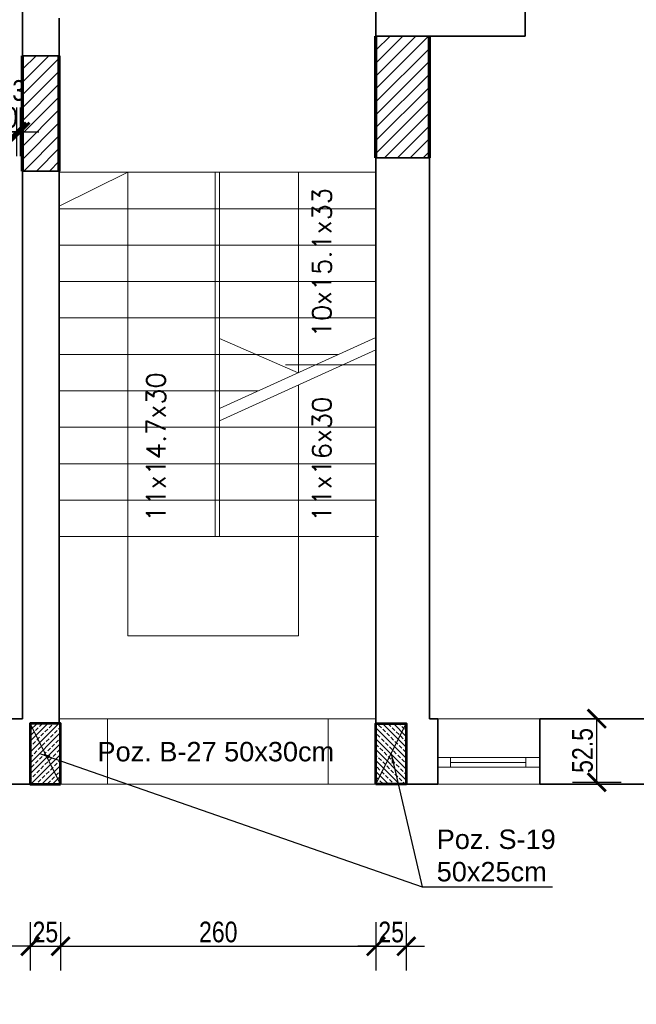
# Model space of a CAD drawing. Header units: inches. Extents: x 201967 to 338763, y -32705 to 30884.
# Tile 97 of 236: x 319989 to 320498, y -1085 to -274. Entities that reach past the tile are written whole.
import ezdxf

# ---------------------------------------------------------------- set-up
doc = ezdxf.new("R2010")
doc.units = ezdxf.units.IN
doc.header["$MEASUREMENT"] = 0
for name, color, linetype, lineweight in [('00 b ŚCIANY nowe-zamurowania', 242, 'Continuous', 70), ('00 d ŚCIANY wyburzenia', 254, 'WYBURZENIA', 9), ('01 a1 KONSTRUKCJA żelebet', 200, 'Continuous', 53), ('01h2 KONSTRUKCJA pozycje belki', 254, 'Continuous', 13), ('01h3 KONSTRUKCJA pozycje słupy', 252, 'Continuous', 13), ('1_OpisPomieszczen', 120, 'Continuous', 9), ('90 WYMIAR', 155, 'Continuous', 9), ('_proj_MURY konstr', 1, 'Continuous', 20), ('_proj_SCHODY', 2, 'Continuous', 9), ('okna', 5, 'Continuous', 0)]:
    doc.layers.add(name, color=color, linetype=linetype, lineweight=lineweight)
doc.styles.add('100 arial', font='arial.ttf', dxfattribs={"width": 0.8, "height": 17})
doc.styles.add('OPIS', font='arial.ttf')
doc.styles.add('RomanS', font='romans.shx')
doc.styles.get("Standard").update_dxf_attribs({"font": 'arial.ttf'})
doc.styles.add('Wymiary', font='romans.shx', dxfattribs={"width": 0.7, "oblique": 10})
doc.linetypes.add('WYBURZENIA', pattern='A,12.7,-0.01,["X",Standard,S=2.54,R=0,X=0,Y=-1.27],-0.01', length=12.72)
doc.dimstyles.new('100', dxfattribs={"dimscale": 10, "dimtxt": 17, "dimasz": 1.5, "dimexe": 2, "dimexo": 2, "dimgap": 0.3, "dimtad": 1, "dimdec": 1, "dimrnd": 0.5, "dimdsep": 46, "dimtxsty": '100 arial', "dimblk": 'ARCHTICK', "dimcen": 10, "dimclrd": 256, "dimclre": 256, "dimclrt": 256, "dimadec": 0, "dimazin": 0, "dimtfac": 1, "dimtdec": 1, "dimtix": 1, "dimtmove": 1, "dimatfit": 3, "dimfxl": 2, "dimfxlon": 1, "dimtolj": 1, "dimarcsym": 0})
doc.dimstyles.new('DIM100txt12', dxfattribs={"dimtxt": 12, "dimasz": 1.05, "dimexe": 0, "dimexo": 8, "dimgap": 4, "dimtad": 1, "dimdec": 7, "dimrnd": 0.5, "dimdsep": 46, "dimtxsty": 'RomanS', "dimblk1": 'DIM', "dimblk2": 'DIM', "dimsah": 1, "dimcen": 0.09, "dimse1": 1, "dimse2": 1, "dimclrt": 256, "dimadec": 1, "dimazin": 0, "dimtfac": 1, "dimtdec": 7, "dimtix": 1, "dimtofl": 0, "dimtmove": 2, "dimatfit": 3, "dimfxl": 1, "dimtolj": 1, "dimtzin": 0, "dimarcsym": 0})

# ---------------------------------------------------------------- blocks, each defined once
blk = doc.blocks.new('*U1187')
at = {"lineweight": 5, "ltscale": 0.25}
h = blk.add_hatch(dxfattribs=at)
h.set_pattern_fill('ANSI33', color=5, style=0)
h.set_pattern_definition([(45, (0, -25), (-4.490128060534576, 4.490128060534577), []), (45, (4.490130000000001, -25), (-4.490128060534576, 4.490128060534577), [3.175, -1.5875])])
h.paths.add_polyline_path([(0, 0), (-3.552713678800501e-15, -50), (25, -50), (25, 0)])
blk.add_lwpolyline([(0, 0), (-3.552713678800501e-15, -50), (25, -50), (25, 0)], close=True)
at = {"layer": 'Defpoints'}
blk.add_line((0, 0), (25, -50), dxfattribs=at)
blk = doc.blocks.new('DIM')
for p, q in [((7.275957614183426e-12, -13.00000000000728), (7.275957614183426e-12, 12.99999999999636)), ((8.000000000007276, -7.275957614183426e-12), (-7.999999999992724, -7.275957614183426e-12))]:
    blk.add_line(p, q)
at = {"const_width": 1.714285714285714}
blk.add_lwpolyline([(5.714285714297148, 5.714285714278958), (-5.71428571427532, -5.71428571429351)], dxfattribs=at)
blk = doc.blocks.new('_ARCHTICK')
at = {"color": 0, "linetype": 'ByBlock', "const_width": 0.15}
blk.add_lwpolyline([(-0.5, -0.5), (0.5, 0.5)], dxfattribs=at)
blk = doc.blocks.new('*D1648')
at = {"layer": '90 WYMIAR', "lineweight": -2, "transparency": 16777216}
for p, q in [((319967.138445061, -386.4557278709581), (319967.138445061, -346.4557278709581)), ((319987.138445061, -386.4557278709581), (319987.138445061, -346.4557278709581)), ((319967.138445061, -366.4557278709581), (319952.138445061, -366.4557278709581)), ((319967.138445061, -366.4557278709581), (319987.138445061, -366.4557278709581)), ((319987.138445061, -366.4557278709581), (320002.138445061, -366.4557278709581))]:
    blk.add_line(p, q, dxfattribs=at)
at = {"layer": 'Defpoints', "color": 0, "transparency": 16777216}
for p in [(319987.138445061, -366.4557278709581), (319987.138445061, -513.7197916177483), (319967.138445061, -533.7197916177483)]:
    blk.add_point(p, dxfattribs=at)
at = {"layer": '90 WYMIAR', "lineweight": -2, "transparency": 16777216, "xscale": 15, "yscale": 15, "zscale": 15}
blk.add_blockref('_ARCHTICK', (319967.138445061, -366.4557278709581), dxfattribs=at)
at = {"layer": '90 WYMIAR', "lineweight": -2, "transparency": 16777216, "xscale": 15, "yscale": 15, "zscale": 15, "rotation": 180}
blk.add_blockref('_ARCHTICK', (319987.138445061, -366.4557278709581), dxfattribs=at)
at = {"layer": '90 WYMIAR', "transparency": 16777216, "insert": (319977.138445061, -354.7759870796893), "char_height": 17, "attachment_point": 5, "style": '100 arial'}
blk.add_mtext('\\A1;20', dxfattribs=at)
blk = doc.blocks.new('*D1649')
at = {"layer": '90 WYMIAR', "lineweight": -2, "transparency": 16777216}
for p, q in [((319987.138445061, -386.4557278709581), (319987.138445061, -346.4557278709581)), ((319990.1382526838, -386.4557278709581), (319990.1382526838, -346.4557278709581)), ((319987.138445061, -366.4557278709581), (319972.138445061, -366.4557278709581)), ((319987.138445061, -366.4557278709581), (319990.1382526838, -366.4557278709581)), ((319990.1382526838, -366.4557278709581), (320005.1382526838, -366.4557278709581))]:
    blk.add_line(p, q, dxfattribs=at)
at = {"layer": 'Defpoints', "color": 0, "transparency": 16777216}
for p in [(319990.1382526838, -366.4557278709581), (319990.1382526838, -499.2197916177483), (319987.138445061, -513.7197916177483)]:
    blk.add_point(p, dxfattribs=at)
at = {"layer": '90 WYMIAR', "lineweight": -2, "transparency": 16777216, "xscale": 15, "yscale": 15, "zscale": 15}
blk.add_blockref('_ARCHTICK', (319987.138445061, -366.4557278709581), dxfattribs=at)
at = {"layer": '90 WYMIAR', "lineweight": -2, "transparency": 16777216, "xscale": 15, "yscale": 15, "zscale": 15, "rotation": 180}
blk.add_blockref('_ARCHTICK', (319990.1382526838, -366.4557278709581), dxfattribs=at)
at = {"layer": '90 WYMIAR', "transparency": 16777216, "insert": (319988.6383488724, -332.5846501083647), "char_height": 17, "attachment_point": 5, "style": '100 arial'}
blk.add_mtext('\\A1;3', dxfattribs=at)
blk = doc.blocks.new('*D1982')
at = {"layer": '90 WYMIAR', "lineweight": -2, "transparency": 16777216}
for p, q in [((319998.1382484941, -1017.251409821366), (319998.1382484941, -1057.251409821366)), ((320023.1382484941, -1017.251409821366), (320023.1382484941, -1057.251409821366)), ((319998.1382484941, -1037.251409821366), (319983.1382484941, -1037.251409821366)), ((319998.1382484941, -1037.251409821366), (320023.1382484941, -1037.251409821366)), ((320023.1382484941, -1037.251409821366), (320038.1382484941, -1037.251409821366))]:
    blk.add_line(p, q, dxfattribs=at)
at = {"layer": 'Defpoints', "color": 0, "transparency": 16777216}
for p in [(319998.1382484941, -903.7197144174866), (320023.1382484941, -903.719791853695), (320023.1382484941, -1037.251409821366)]:
    blk.add_point(p, dxfattribs=at)
at = {"layer": '90 WYMIAR', "lineweight": -2, "transparency": 16777216, "xscale": 15, "yscale": 15, "zscale": 15}
blk.add_blockref('_ARCHTICK', (319998.1382484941, -1037.251409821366), dxfattribs=at)
at = {"layer": '90 WYMIAR', "lineweight": -2, "transparency": 16777216, "xscale": 15, "yscale": 15, "zscale": 15, "rotation": 180}
blk.add_blockref('_ARCHTICK', (320023.1382484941, -1037.251409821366), dxfattribs=at)
at = {"layer": '90 WYMIAR', "transparency": 16777216, "insert": (320010.6382484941, -1025.571669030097), "char_height": 17, "attachment_point": 5, "style": '100 arial'}
blk.add_mtext('\\A1;25', dxfattribs=at)
blk = doc.blocks.new('*D1983')
at = {"layer": '90 WYMIAR', "lineweight": -2, "transparency": 16777216}
for p, q in [((320023.1382484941, -1017.251409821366), (320023.1382484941, -1057.251409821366)), ((320283.1382526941, -1017.251409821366), (320283.1382526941, -1057.251409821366)), ((320023.1382484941, -1037.251409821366), (320283.1382526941, -1037.251409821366))]:
    blk.add_line(p, q, dxfattribs=at)
at = {"layer": 'Defpoints', "color": 0, "transparency": 16777216}
for p in [(320023.1382484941, -903.719791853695), (320283.1382526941, -902.1342749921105), (320283.1382526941, -1037.251409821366)]:
    blk.add_point(p, dxfattribs=at)
at = {"layer": '90 WYMIAR', "lineweight": -2, "transparency": 16777216, "xscale": 15, "yscale": 15, "zscale": 15, "rotation": 180}
blk.add_blockref('_ARCHTICK', (320023.1382484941, -1037.251409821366), dxfattribs=at)
at = {"layer": '90 WYMIAR', "lineweight": -2, "transparency": 16777216, "xscale": 15, "yscale": 15, "zscale": 15}
blk.add_blockref('_ARCHTICK', (320283.1382526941, -1037.251409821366), dxfattribs=at)
at = {"layer": '90 WYMIAR', "transparency": 16777216, "insert": (320153.1382505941, -1025.571669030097), "char_height": 17, "attachment_point": 5, "style": '100 arial'}
blk.add_mtext('\\A1;260', dxfattribs=at)
blk = doc.blocks.new('*D1984')
at = {"layer": '90 WYMIAR', "lineweight": -2, "transparency": 16777216}
for p, q in [((320283.1382526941, -1017.251409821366), (320283.1382526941, -1057.251409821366)), ((320308.1382526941, -1017.251409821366), (320308.1382526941, -1057.251409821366)), ((320283.1382526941, -1037.251409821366), (320268.1382526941, -1037.251409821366)), ((320283.1382526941, -1037.251409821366), (320308.1382526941, -1037.251409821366)), ((320308.1382526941, -1037.251409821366), (320323.1382526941, -1037.251409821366))]:
    blk.add_line(p, q, dxfattribs=at)
at = {"layer": 'Defpoints', "color": 0, "transparency": 16777216}
for p in [(320283.1382526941, -902.1342749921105), (320308.1382526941, -902.1342749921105), (320308.1382526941, -1037.251409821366)]:
    blk.add_point(p, dxfattribs=at)
at = {"layer": '90 WYMIAR', "lineweight": -2, "transparency": 16777216, "xscale": 15, "yscale": 15, "zscale": 15}
blk.add_blockref('_ARCHTICK', (320283.1382526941, -1037.251409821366), dxfattribs=at)
at = {"layer": '90 WYMIAR', "lineweight": -2, "transparency": 16777216, "xscale": 15, "yscale": 15, "zscale": 15, "rotation": 180}
blk.add_blockref('_ARCHTICK', (320308.1382526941, -1037.251409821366), dxfattribs=at)
at = {"layer": '90 WYMIAR', "transparency": 16777216, "insert": (320295.6382526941, -1025.571669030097), "char_height": 17, "attachment_point": 5, "style": '100 arial'}
blk.add_mtext('\\A1;25', dxfattribs=at)
blk = doc.blocks.new('*D1992')
at = {"layer": '90 WYMIAR', "lineweight": -2, "transparency": 16777216}
for p, q in [((320445.129498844, -849.8420586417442), (320485.129498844, -849.8420586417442)), ((320465.129498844, -902.1342008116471), (320465.129498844, -849.8420586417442)), ((320445.129498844, -902.1342008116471), (320485.129498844, -902.1342008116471))]:
    blk.add_line(p, q, dxfattribs=at)
at = {"layer": 'Defpoints', "color": 0, "transparency": 16777216}
for p in [(320327.1391931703, -849.8420586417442), (320465.129498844, -849.8420586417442), (320308.1391973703, -902.1342008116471)]:
    blk.add_point(p, dxfattribs=at)
at = {"layer": '90 WYMIAR', "lineweight": -2, "transparency": 16777216, "xscale": 15, "yscale": 15, "zscale": 15}
for p, rotation in [((320465.129498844, -849.8420586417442), 90), ((320465.129498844, -902.1342008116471), 270)]:
    blk.add_blockref('_ARCHTICK', p, dxfattribs=dict(at, rotation=rotation))
at = {"layer": '90 WYMIAR', "transparency": 16777216, "insert": (320453.4497580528, -875.9881297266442), "char_height": 17, "attachment_point": 5, "rotation": 90, "style": '100 arial'}
blk.add_mtext('\\A1;52.5', dxfattribs=at)

msp = doc.modelspace()

# ---------------------------------------------------------------- hatches: boundary and pattern name
at = {"layer": '_proj_MURY konstr'}
h = msp.add_hatch(dxfattribs=at)
h.set_pattern_fill('ANSI31', scale=60, angle=360)
h.set_pattern_definition([(44.99999999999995, (253972.1774902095, -10957.5265376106), (-5.303300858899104, 5.303300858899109), [])])
h.paths.add_polyline_path([(320327.1382526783, -387.8420573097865), (320327.1382526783, -287.8420573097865), (320283.1381102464, -287.8420573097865), (320283.1381102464, -387.8420573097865), (320327.1381647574, -387.8420489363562)], is_closed=False)
h = msp.add_hatch(dxfattribs=at)
h.set_pattern_fill('ANSI31', scale=60, angle=360)
h.set_pattern_definition([(44.99999999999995, (253972.1774902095, -10957.5265376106), (-5.303300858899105, 5.30330085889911), [])])
h.paths.add_polyline_path([(319991.7933611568, -398.8420573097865), (320022.1381102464, -398.8420573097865), (320022.1381102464, -303.8420573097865), (319991.7933611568, -303.8420573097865)])

# ---------------------------------------------------------------- linework, layer by layer
at = {"layer": '00 b ŚCIANY nowe-zamurowania'}
for p, q in [((320283.1381102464, -387.8420573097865), (320283.1381102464, -287.8420573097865)), ((320327.1382526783, -387.8420573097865), (320327.1382526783, -287.8420573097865)), ((319991.7933611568, -398.8420573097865), (319991.7933611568, -303.8420573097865)), ((320022.1381102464, -398.8420573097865), (320022.1381102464, -303.8420573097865))]:
    msp.add_line(p, q, dxfattribs=at)
at = {"layer": '00 d ŚCIANY wyburzenia', "ltscale": 2}
for p, q in [((320061.7382526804, -849.8420573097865), (320022.1381102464, -849.8420573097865)), ((320061.7382526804, -849.8420573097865), (320061.7382526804, -903.719620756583)), ((320061.7382526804, -849.8420573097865), (320243.7382526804, -849.8420573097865)), ((320283.1381102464, -849.8420573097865), (320243.7382526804, -849.8420573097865)), ((320243.7382526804, -849.8420573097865), (320243.7382526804, -903.719620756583)), ((320283.1382919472, -903.7197133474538), (320023.1382484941, -903.719791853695))]:
    msp.add_line(p, q, dxfattribs=at)
at = {"layer": '1_OpisPomieszczen', "color": 7}
for p, q in [((320150.6381102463, -399.8420573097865), (320150.6381102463, -699.8420573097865)), ((320154.1381102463, -699.8420573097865), (320154.1381102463, -399.8420573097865))]:
    msp.add_line(p, q, dxfattribs=at)
at = {"layer": '1_OpisPomieszczen', "color": 252}
for p, q in [((320061.7382526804, -849.8420573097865), (320152.1382526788, -849.8420573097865)), ((320334.1382526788, -849.8420573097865), (320418.1382526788, -849.8420573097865)), ((320334.1382526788, -849.8420573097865), (320418.1382526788, -849.8420573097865)), ((320061.7382526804, -903.719620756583), (320243.7382526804, -903.719620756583)), ((320418.1382526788, -903.719620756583), (320334.1382526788, -903.719620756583)), ((320418.1382526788, -903.719620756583), (320334.1382526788, -903.719620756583)), ((320334.1382526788, -903.719620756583), (320418.1382526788, -903.719620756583)), ((320334.1382526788, -903.719620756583), (320418.1382526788, -903.719620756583))]:
    msp.add_line(p, q, dxfattribs=at)
at = {"layer": '_proj_MURY konstr', "color": 3, "lineweight": 35}
for p, q in [((319991.7933611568, -235.6809818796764), (319991.7933611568, -303.8420573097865)), ((320283.1381102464, -235.6809818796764), (320283.1381102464, -287.8420573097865)), ((320406.1382526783, -254.8420572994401), (320406.1382526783, -287.8420573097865)), ((320022.1381102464, -272.8420573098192), (320022.1381102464, -303.8420573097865)), ((320406.1382526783, -287.8420573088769), (320283.1381102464, -287.8420573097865)), ((319991.7933611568, -303.8420573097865), (320022.1381102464, -303.8420573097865)), ((320327.1381647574, -387.8420489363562), (320283.1381102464, -387.8420573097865)), ((320283.1381102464, -387.8420573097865), (320283.1381102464, -853.7197918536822)), ((320327.1382526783, -849.8420573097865), (320327.1381647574, -387.8420573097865)), ((319991.7933611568, -398.8420573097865), (319991.7933611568, -849.8420573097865)), ((319991.7933611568, -398.8420573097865), (320022.1381102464, -398.8420573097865)), ((320022.1381102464, -398.8420573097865), (320022.1381102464, -853.719791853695)), ((319991.7933611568, -849.8420573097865), (319972.7382526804, -849.8420573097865)), ((320334.1382526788, -849.8420573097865), (320327.1382526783, -849.8420586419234)), ((320334.1382526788, -903.719620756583), (320334.1382526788, -849.8420573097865)), ((320885.1382526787, -849.8420573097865), (320418.1382526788, -849.8420573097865)), ((320418.1382526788, -903.1342747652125), (320418.1382526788, -849.8420573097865)), ((319972.7382526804, -903.719620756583), (320019.1382526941, -903.7197918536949)), ((320283.1382526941, -903.7197918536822), (320334.1382526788, -903.719620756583)), ((320418.1382526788, -903.719620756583), (320936.7382526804, -903.719620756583))]:
    msp.add_line(p, q, dxfattribs=at)
at = {"layer": '_proj_SCHODY', "color": 7}
for p, q in [((320283.1381102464, -399.8420573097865), (320022.1381102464, -399.8420573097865)), ((320078.6208393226, -399.8420573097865), (320022.1381102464, -427.8580198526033)), ((320078.6208393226, -781.6577509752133), (320078.6208393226, -399.842057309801)), ((320219.1839879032, -399.8420573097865), (320219.1839879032, -564.8401016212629)), ((320283.1381102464, -429.8420573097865), (320022.1381102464, -429.8420573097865)), ((320283.1381102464, -459.8420573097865), (320022.1381102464, -459.8420573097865)), ((320283.1381102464, -489.8420573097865), (320022.1381102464, -489.8420573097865)), ((320283.1381102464, -519.8420573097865), (320022.1381102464, -519.8420573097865)), ((320283.1381102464, -535.8797443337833), (320154.1381102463, -594.2948386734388)), ((320218.8881102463, -564.9740839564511), (320154.1381102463, -536.6353994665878)), ((320252.3046690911, -549.8420573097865), (320022.1381102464, -549.8420573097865)), ((320283.1381102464, -546.0604252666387), (320154.1381102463, -604.4755196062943)), ((320283.1381102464, -558.4420573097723), (320208.5370061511, -558.4420573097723)), ((320219.1839879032, -575.0207825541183), (320219.1839879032, -781.6577509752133)), ((320186.0546690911, -579.8420573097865), (320022.1381102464, -579.8420573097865)), ((320283.1381102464, -609.8420573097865), (320022.1381102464, -609.8420573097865)), ((320283.1381102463, -639.8420573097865), (320022.1381102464, -639.8420573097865)), ((320283.1381102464, -669.8420573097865), (320022.1381102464, -669.8420573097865)), ((320285.1381102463, -699.8420573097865), (320022.1381102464, -699.8420573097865)), ((320219.1839879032, -781.6577509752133), (320078.6208393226, -781.6577509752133))]:
    msp.add_line(p, q, dxfattribs=at)
at = {"layer": '_proj_SCHODY', "color": 2}
msp.add_line((320022.1381102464, -699.8420573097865), (320283.1381102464, -699.8420573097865), dxfattribs=at)
msp.add_lwpolyline([(319019.1205437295, 1663.191687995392), (319999.1205437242, 1692.587980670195), (319999.1205437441, 960.323566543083), (321822.9710552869, 960.2802062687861), (322125.462138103, -587.0182261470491), (322125.4667548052, -1750.114870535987), (320936.5205435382, -1750.119589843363), (320936.7382526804, -903.7197916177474), (319670.7382526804, -903.7196400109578), (319670.7457617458, -805.719794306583), (316934.7382526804, -805.7197916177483), (316934.7382526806, 1190.280147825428), (319019.1205437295, 1190.280147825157)], close=True, dxfattribs=at)
at = {"layer": 'okna'}
for p, q in [((320344.5097040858, -881.8420573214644), (320344.5097040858, -889.8420573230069)), ((320406.7668012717, -881.8420573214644), (320406.7668012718, -889.8420573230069)), ((320344.5097040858, -885.8420573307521), (320406.7668012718, -885.8420573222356))]:
    msp.add_line(p, q, dxfattribs=at)
msp.add_lwpolyline([(320334.1382526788, -889.8420573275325), (320418.1382526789, -889.842057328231), (320418.1382526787, -881.8420573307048), (320334.1382526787, -881.8420573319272)], close=True, dxfattribs=at)

# ---------------------------------------------------------------- block references
at = {"layer": '01 a1 KONSTRUKCJA żelebet', "rotation": 180}
msp.add_blockref('*U1187', (320023.1382484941, -903.719682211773), dxfattribs=at)
at = {"layer": '01 a1 KONSTRUKCJA żelebet', "xscale": -1, "rotation": 180}
msp.add_blockref('*U1187', (320283.1382526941, -903.7197918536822), dxfattribs=at)

# ---------------------------------------------------------------- texts
at = {"layer": '01h2 KONSTRUKCJA pozycje belki', "insert": (320151.1382526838, -877.0667170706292), "char_height": 16, "attachment_point": 5, "style": 'OPIS'}
msp.add_mtext('Poz. B-27 50x30cm', dxfattribs=at)
at = {"layer": '01h3 KONSTRUKCJA pozycje słupy', "insert": (320333.1986810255, -962.5596931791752), "char_height": 16, "attachment_point": 4, "style": 'OPIS'}
msp.add_mtext('Poz. S-19\\P50x25cm', dxfattribs=at)
at = {"layer": '1_OpisPomieszczen', "color": 7, "ltscale": 0.5, "style": 'Wymiary'}
for s, p in [('10x15.1x33', (320246.3340228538, -535.7645936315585)), ('11x14.7x30', (320109.5848072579, -687.5630081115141)), ('11x16x30', (320246.3340228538, -687.5630081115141))]:
    msp.add_text(s, height=15.6, rotation=90.00000000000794, dxfattribs=at).set_placement(p)

# ---------------------------------------------------------------- dimensions: what is measured, and where the dimension line sits
at = {"layer": '90 WYMIAR'}
dim = msp.add_linear_dim(base=(319990.1382526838, -366.4557278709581), p1=(319987.138445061, -513.7197916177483), p2=(319990.1382526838, -499.2197916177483), dimstyle='100', dxfattribs=at)
dim.commit()
dim.dimension.update_dxf_attribs({"geometry": '*D1649', "text_midpoint": (319988.6383488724, -344.2701889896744), "dimtype": 160})
for base, p1, p2, picture, middle in [((319987.138445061, -366.4557278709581), (319967.138445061, -533.7197916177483), (319987.138445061, -513.7197916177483), '*D1648', (319977.138445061, -354.7759870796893)), ((320023.1382484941, -1037.251409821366), (319998.1382484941, -903.7197144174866), (320023.1382484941, -903.719791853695), '*D1982', (320010.6382484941, -1025.571669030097)), ((320283.1382526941, -1037.251409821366), (320023.1382484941, -903.719791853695), (320283.1382526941, -902.1342749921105), '*D1983', (320153.1382505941, -1025.571669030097)), ((320308.1382526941, -1037.251409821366), (320283.1382526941, -902.1342749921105), (320308.1382526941, -902.1342749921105), '*D1984', (320295.6382526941, -1025.571669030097))]:
    dim = msp.add_linear_dim(base=base, p1=p1, p2=p2, dimstyle='100', dxfattribs=at)
    dim.commit()
    dim.dimension.update_dxf_attribs({"geometry": picture, "text_midpoint": middle})
dim = msp.add_linear_dim(base=(320465.129498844, -849.8420586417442), p1=(320308.1391973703, -902.1342008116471), p2=(320327.1391931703, -849.8420586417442), angle=90, dimstyle='100', dxfattribs=at)
dim.commit()
dim.dimension.update_dxf_attribs({"geometry": '*D1992', "text_midpoint": (320453.4497580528, -875.9881297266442)})

# ---------------------------------------------------------------- leaders
at = {"layer": '01h3 KONSTRUKCJA pozycje słupy'}
msp.add_leader([(320006.6382526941, -878.7197918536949), (320321.1986810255, -988.2040769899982)], dimstyle='DIM100txt12', override={"dimasz": 8, "dimgap": 4, "dimtad": 1}, dxfattribs=at)
at = {"layer": '01h3 KONSTRUKCJA pozycje słupy', "annotation_type": 0, "has_hookline": 1, "hookline_direction": 0, "text_width": 95.44338335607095}
msp.add_leader([(320295.6382526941, -878.7197918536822), (320321.1986810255, -988.1986199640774), (320329.1986810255, -988.1986199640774)], dimstyle='DIM100txt12', override={"dimasz": 8, "dimgap": 4, "dimtad": 1}, dxfattribs=at)

doc.saveas('drawing.dxf')
